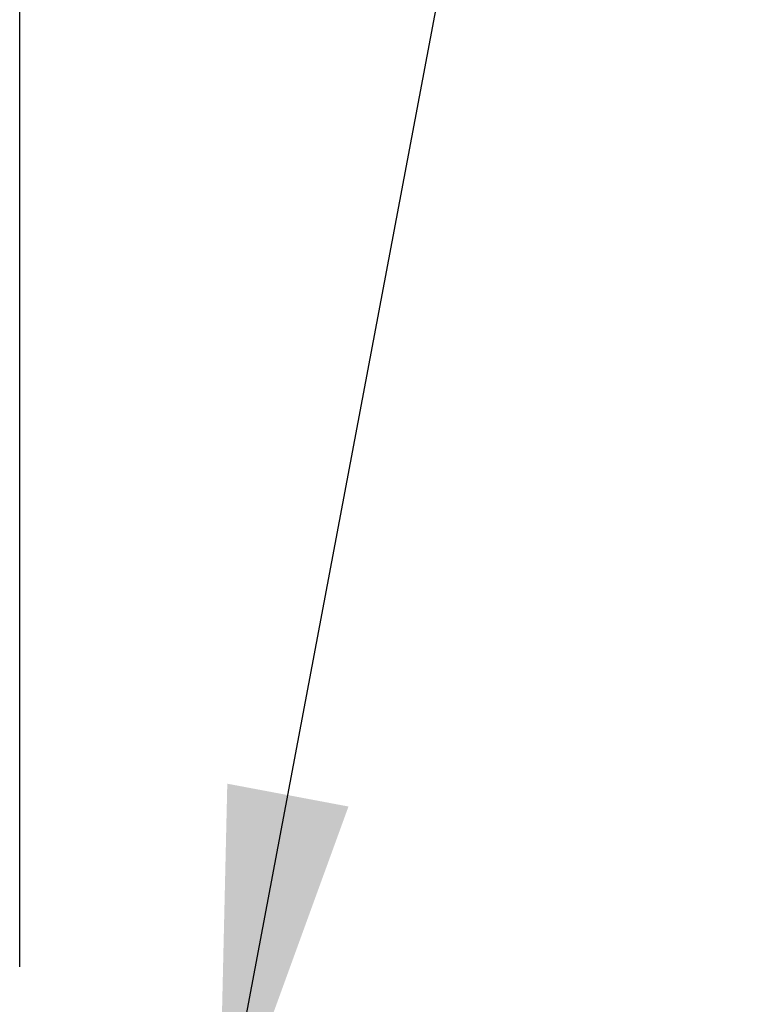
# Model space of a CAD drawing. Header units: inches. Extents: x -9715 to 27308, y -24775 to -3453.
# Tile 136 of 196: x 6725 to 6740, y -21050 to -21029. Entities that reach past the tile are written whole.
import ezdxf

# ---------------------------------------------------------------- set-up
doc = ezdxf.new("R2010")
doc.units = ezdxf.units.IN
doc.header["$MEASUREMENT"] = 0
doc.layers.get('DEFPOINTS').update_dxf_attribs({"color": 11})
doc.layers.add('S-ANNO-TEXT', color=2, linetype='Continuous')
doc.styles.add('DIM', font='ROMANS.shx', dxfattribs={"width": 0.8})
doc.dimstyles.new('DIM-16', dxfattribs={"dimscale": 0, "dimtxt": 6, "dimasz": 6, "dimexe": 3, "dimexo": 3, "dimgap": 3, "dimtad": 1, "dimdec": 1, "dimzin": 3, "dimdsep": 46, "dimlunit": 4, "dimtxsty": 'DIM', "dimcen": 0, "dimdle": 0.0625, "dimclrd": 256, "dimclre": 256, "dimclrt": 2, "dimazin": 0, "dimtfac": 1, "dimtdec": 1, "dimtmove": 1, "dimatfit": 0, "dimfxl": 0.0625, "dimfrac": 2, "dimtolj": 1, "dimtzin": 0, "dimarcsym": 0})

# ---------------------------------------------------------------- blocks, each defined once
blk = doc.blocks.new('*D1294')
at = {"layer": 'DEFPOINTS', "color": 0, "transparency": 16777216}
for p in [(7252.907, -20900.069), (6724.907, -21052.388), (7252.907, -21052.471)]:
    blk.add_point(p, dxfattribs=at)
at = {"layer": 'S-ANNO-TEXT', "lineweight": -2, "transparency": 16777216}
for p, q in [((6724.907, -21049.388), (6724.907, -20897.069)), ((7252.907, -21049.471), (7252.907, -20897.069)), ((6732.907, -20900.069), (7244.907, -20900.069))]:
    blk.add_line(p, q, dxfattribs=at)
at = {"layer": 'S-ANNO-TEXT', "transparency": 16777216}
for points in [[(6732.907, -20898.736), (6732.907, -20901.403), (6724.907, -20900.069)], [(7244.907, -20898.736), (7244.907, -20901.403), (7252.907, -20900.069)]]:
    blk.add_solid(points, dxfattribs=at)
at = {"layer": 'S-ANNO-TEXT', "color": 2, "transparency": 16777216, "insert": (6988.907, -20893.499), "char_height": 8, "attachment_point": 5, "style": 'DIM'}
blk.add_mtext('\\A1;11 SPACES @ 4\'-0" = 44\'-0"', dxfattribs=at)

msp = doc.modelspace()

# ---------------------------------------------------------------- dimensions: what is measured, and where the dimension line sits
at = {"layer": 'S-ANNO-TEXT'}
dim = msp.add_linear_dim(base=(7252.90735, -20900.06949, 41.66667), p1=(6724.90735, -21052.38779, 41.66667), p2=(7252.90735, -21052.47135, 41.66667), text='11 SPACES @ 4\'-0" = 44\'-0"', dimstyle='DIM-16', override={"dimscale": 1, "dimtxt": 8, "dimasz": 8, "dimgap": 1, "dimtad": 0, "dimdle": 1, "dimfrac": 1}, dxfattribs=at)
dim.commit()
dim.dimension.update_dxf_attribs({"geometry": '*D1294', "text_midpoint": (6988.90735, -20893.49923, 41.66667), "dimtype": 160})

# ---------------------------------------------------------------- leaders
msp.add_leader([(6729.14872, -21053.5858, 41.66667), (6754.20158, -20920.48886, 41.66667), (6769.7461, -20920.48886, 41.66667)], dimstyle='DIM-16', override={"dimscale": 1, "dimtxt": 8, "dimasz": 8, "dimgap": 1, "dimtad": 0, "dimdle": 1, "dimfrac": 1}, dxfattribs=at)

doc.saveas('drawing.dxf')
